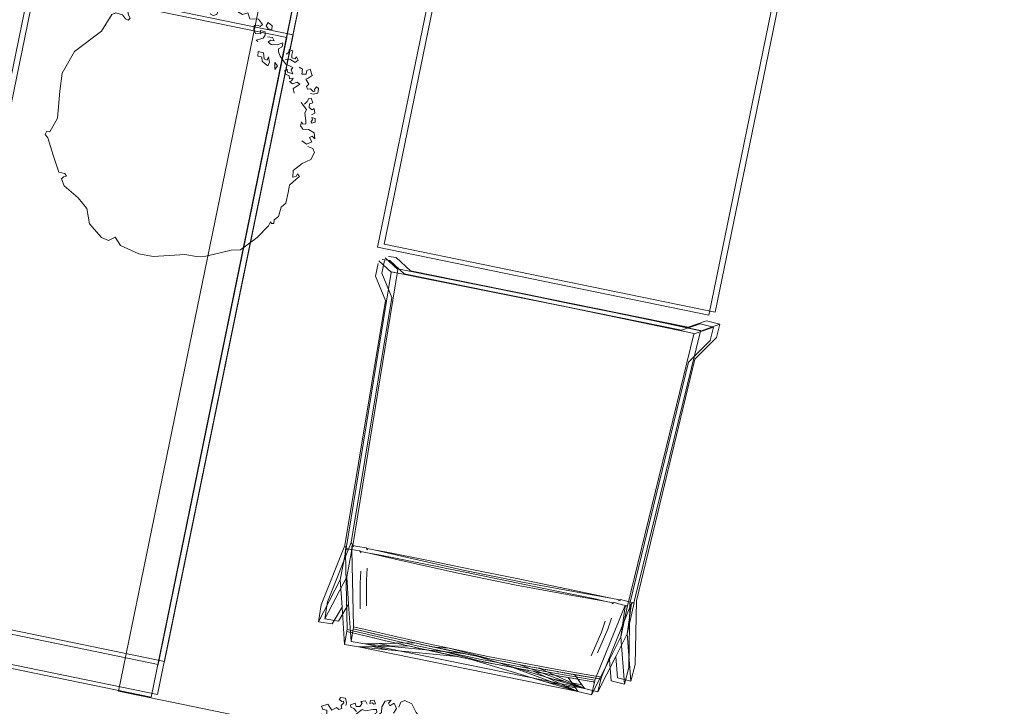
# Model space of a CAD drawing. Header units: millimetres. Extents: x 19047 to 276906, y -533553 to -451719.
# Tile 9 of 36: x 53767 to 55230, y -487579 to -486559. Entities that reach past the tile are written whole.
import ezdxf

# ---------------------------------------------------------------- set-up
doc = ezdxf.new("R2010")
doc.units = ezdxf.units.MM
doc.header["$MEASUREMENT"] = 0
doc.linetypes.add('Przerywana długa', pattern=[1300, 1000, -300])
for name, color, linetype, lineweight in [('0_Nr_pióra__92', 7, 'Continuous', 13), ('PZT - ogródek_Nr_pióra__101', 7, 'Continuous', 5), ('PZT - ogródek_Nr_pióra__161', 7, 'Continuous', 5)]:
    doc.layers.add(name, color=color, linetype=linetype, lineweight=lineweight)
doc.layers.add('PZT - ogródek', color=7, linetype='Continuous')

# ---------------------------------------------------------------- blocks, each defined once
blk = doc.blocks.new('Dach_1', base_point=(32.7866, -701.2606))
at = {"layer": '0_Nr_pióra__92', "linetype": 'Przerywana długa', "flags": 128}
for points in [[(32.7866, -701.2606), (31.9413, -705.3756)], [(31.9413, -705.3756), (34.3901, -705.8786)]]:
    blk.add_lwpolyline(points, dxfattribs=at)
blk = doc.blocks.new('Drzewo rzut 19_2')
at = {"layer": 'PZT - ogródek_Nr_pióra__101', "linetype": 'Continuous'}
for p, q in [((-30.1, 189.1), (8.5, 198.9)), ((8.5, 198.9), (30.5, 198.7)), ((30.5, 198.7), (59.3, 191.5)), ((59.3, 191.5), (69.5, 180.7)), ((-103.8, 168.7), (-86.4, 176.5)), ((-86.4, 176.5), (-68.4, 184.3)), ((-68.4, 184.3), (-54.7, 187.3)), ((-54.7, 187.3), (-37.3, 187.3)), ((-37.3, 187.3), (-30.1, 189.1)), ((69.5, 180.7), (78.4, 187.3)), ((78.4, 187.3), (89.2, 184.9)), ((89.2, 184.9), (110.4, 168.4)), ((-138, 142.9), (-117.4, 165.6)), ((-117.4, 165.6), (-103.8, 168.7)), ((110.4, 168.4), (118.2, 146.5)), ((118.2, 146.5), (133.9, 133.4)), ((-151.8, 123.1), (-138, 142.9)), ((133.9, 133.4), (157.5, 119.5)), ((-159, 118.3), (-155.4, 118.9)), ((-158.4, 112.9), (-159, 118.3)), ((-155.4, 118.9), (-153.6, 116.5)), ((-153.6, 116.5), (-151.8, 123.1)), ((157.5, 119.5), (163.6, 109.9)), ((-165, 92.5), (-163.8, 106.9)), ((-163.8, 106.9), (-158.4, 112.9)), ((160.8, 106.3), (156.7, 104.9)), ((156.7, 104.9), (160.1, 101.1)), ((163.6, 109.9), (160.8, 106.3)), ((-171, 85.3), (-165, 92.5)), ((160.1, 101.1), (168.9, 101.1)), ((168.9, 101.1), (182, 77.6)), ((-171.6, 69.2), (-171, 85.3)), ((182, 77.6), (194.2, 54)), ((-171.6, 57.8), (-171.6, 69.2)), ((-183.6, 42.8), (-179.4, 47.6)), ((-179.4, 47.6), (-171.6, 57.8)), ((-174, 45.2), (-178.8, 43.4)), ((-172.8, 35.6), (-174, 45.2)), ((193.3, 44.4), (185.5, 22.6)), ((197.7, 44.4), (193.3, 44.4)), ((194.2, 54), (199.4, 49.6)), ((199.4, 49.6), (197.7, 44.4)), ((-184.2, 23), (-172.8, 35.6)), ((-180, 39.2), (-183.6, 42.8)), ((-178.8, 43.4), (-180, 39.2)), ((-195.6, 14.6), (-184.2, 23)), ((185.5, 22.6), (189.5, -17.8)), ((-199.2, 3.8), (-195.6, 14.6)), ((-195.6, -1.6), (-199.2, 3.8)), ((-187.8, -3.4), (-195.6, -1.6)), ((-192.6, -11.2), (-185.4, -6.4)), ((-187.8, -17.2), (-192.6, -11.2)), ((-185.4, -6.4), (-177.6, -10)), ((-193.2, -25), (-196.2, -16.6)), ((-196.2, -16.6), (-191.4, -19.6)), ((-184.2, -28.6), (-193.2, -25)), ((-191.4, -19.6), (-187.8, -17.2)), ((-175.8, -27.4), (-184.2, -28.6)), ((-171.6, -31.6), (-175.8, -27.4)), ((189.5, -17.8), (190.7, -44.6)), ((-187.1, -38.6), (-192, -41.1)), ((-192, -41.1), (-191, -46.4)), ((-187.6, -43.5), (-186.1, -40.6)), ((-186.1, -46.9), (-187.6, -43.5)), ((-186.1, -40.6), (-187.1, -38.6)), ((-178.8, -35.8), (-174.6, -34.6)), ((-178.2, -40.6), (-178.8, -35.8)), ((-174.6, -51.4), (-178.2, -40.6)), ((-174.6, -34.6), (-172.2, -37.6)), ((-172.2, -37.6), (-171.6, -31.6)), ((-191, -46.4), (-186.1, -46.9)), ((-184.7, -50.8), (-189.1, -53.8)), ((-189.1, -53.8), (-187.1, -60.6)), ((-187.1, -60.6), (-184.2, -58.2)), ((-184.2, -58.2), (-179.3, -60.6)), ((-175.8, -56.8), (-174.6, -51.4)), ((-166.2, -65.8), (-175.8, -56.8)), ((190.7, -44.6), (178.5, -79.6)), ((-178.8, -66), (-183.2, -68.4)), ((-183.2, -68.4), (-179.8, -74.7)), ((-179.3, -60.6), (-178.8, -66)), ((-176.4, -73.8), (-174.9, -68.9)), ((-174.9, -68.9), (-171.5, -64.5)), ((-181.7, -81.1), (-188.1, -84)), ((-188.1, -84), (-188.1, -90.8)), ((-183.3, -86.2), (-180.8, -85)), ((-182.3, -88.2), (-183.3, -86.2)), ((-177.4, -81.6), (-181.7, -81.1)), ((-180.8, -85), (-176.4, -88.4)), ((-179.8, -74.7), (-176.4, -73.8)), ((-176.4, -88.4), (-172, -86.9)), ((-172, -86.9), (-170, -90.8)), ((-156.6, -89.1), (-150.6, -84.3)), ((-150.6, -84.3), (-153.6, -77.7)), ((178.5, -79.6), (144.4, -116.2)), ((-188.1, -90.8), (-184.7, -92.8)), ((-184.7, -92.8), (-182.3, -88.2)), ((-170, -90.8), (-172.5, -94.7)), ((-172.5, -94.7), (-167.1, -101.1)), ((-167.1, -101.1), (-170, -103.5)), ((-159.6, -92.1), (-156.6, -89.1)), ((-154.8, -94.5), (-159.6, -92.1)), ((-148.8, -90.9), (-154.8, -94.5)), ((-143.4, -93.3), (-148.8, -90.9)), ((-148.2, -99.3), (-146.4, -95.1)), ((-142.8, -97.5), (-148.2, -99.3)), ((-146.4, -95.1), (-143.4, -93.3)), ((-141.6, -101.7), (-142.8, -97.5)), ((-135.6, -102.9), (-141.6, -101.7)), ((-170, -103.5), (-174.9, -108.4)), ((-174.9, -108.4), (-170.5, -117.2)), ((-170.5, -117.2), (-166.2, -114.2)), ((-166.2, -114.2), (-166.1, -108.4)), ((-166.1, -108.4), (-159.8, -107.4)), ((-159.8, -107.4), (-159.3, -114.7)), ((-159.3, -114.7), (-153.9, -116.7)), ((-142.8, -110.7), (-146.4, -105.3)), ((-146.4, -105.3), (-138, -106.5)), ((-144.6, -114.9), (-142.8, -110.7)), ((-140.4, -116.1), (-144.6, -114.9)), ((-133.8, -117.9), (-140.4, -116.1)), ((-138, -106.5), (-136.8, -110.7)), ((-136.8, -110.7), (-133.8, -107.7)), ((-133.8, -107.7), (-135.6, -102.9)), ((-118.8, -107.1), (-121.8, -113.1)), ((-121.8, -113.1), (-117, -117.3)), ((-117, -117.3), (-118.8, -107.1)), ((-107.6, -110.3), (-109.1, -116.2)), ((-109.1, -116.2), (-106.1, -123.5)), ((-103.2, -112.8), (-107.6, -110.3)), ((-98.3, -115.7), (-103.2, -112.8)), ((-96.4, -121.6), (-98.3, -115.7)), ((144.4, -116.2), (133.9, -143.3)), ((-147, -122.7), (-150.6, -126.9)), ((-150.6, -126.9), (-147, -131.1)), ((-138, -126.3), (-147, -122.7)), ((-147, -131.1), (-145.8, -128.1)), ((-145.8, -128.1), (-140.4, -128.7)), ((-140.4, -128.7), (-139.8, -132.9)), ((-132, -124.5), (-138, -126.3)), ((-123, -128.1), (-133.8, -117.9)), ((-119.4, -133.5), (-123, -128.1)), ((-106.1, -123.5), (-105.2, -118.6)), ((-105.2, -118.6), (-100.3, -119.6)), ((-100.3, -119.6), (-97.8, -128.4)), ((-97.8, -128.4), (-89.6, -128.9)), ((-94.4, -122), (-96.4, -121.6)), ((-90.5, -122), (-94.4, -122)), ((-89.6, -128.9), (-90.5, -122)), ((-139.8, -132.9), (-140.4, -138.9)), ((-140.4, -138.9), (-134.4, -140.1)), ((-135, -135.9), (-132, -132.3)), ((-134.4, -140.1), (-135, -135.9)), ((-123.6, -141.9), (-118.8, -138.3)), ((-123.6, -147.9), (-123.6, -141.9)), ((-115.8, -143.7), (-123.6, -147.9)), ((-118.8, -138.3), (-119.4, -133.5)), ((-106.8, -142.5), (-115.8, -143.7)), ((-102, -144.9), (-106.8, -142.5)), ((-105, -148.5), (-102, -144.9)), ((-88.2, -147.3), (-84, -144.9)), ((-84, -144.9), (-86.4, -143.1)), ((108.6, -139.8), (106, -143.3)), ((106, -143.3), (109.5, -146.8)), ((113, -140.7), (108.6, -139.8)), ((118.2, -145.9), (113, -140.7)), ((128.7, -146.8), (118.2, -145.9)), ((133.9, -143.3), (128.7, -146.8)), ((-106.8, -153.3), (-110.4, -148.5)), ((-110.4, -148.5), (-105, -148.5)), ((-99.6, -152.7), (-106.8, -153.3)), ((-95.4, -154.5), (-93.6, -149.7)), ((-94.8, -159.3), (-95.4, -154.5)), ((-87.6, -159.9), (-94.8, -159.3)), ((-93.6, -149.7), (-88.2, -147.3)), ((-81, -154.5), (-88.8, -155.1)), ((-88.8, -155.1), (-87.6, -159.9)), ((-77.4, -159.9), (-81, -154.5)), ((-76.8, -165.9), (-77.4, -159.9)), ((99.4, -158.1), (97.6, -170.1)), ((107.3, -158.9), (99.4, -158.1)), ((112.3, -155.2), (107.3, -158.9)), ((109.5, -146.8), (112.3, -155.2)), ((-98.4, -164.7), (-103.8, -164.7)), ((-103.8, -164.7), (-103.4, -170)), ((-103.4, -170), (-96.4, -173.7)), ((-94.8, -168.3), (-98.4, -164.7)), ((-96.4, -173.7), (-94.8, -168.3)), ((-88.8, -169.5), (-85.8, -165.9)), ((-81.6, -176.1), (-88.8, -169.5)), ((-85.8, -165.9), (-82.2, -167.1)), ((-82.2, -167.1), (-76.8, -165.9)), ((-69, -174.3), (-81.6, -176.1)), ((-64.2, -182.7), (-69, -174.3)), ((-20.5, -177.9), (-19.3, -171.9)), ((-19.3, -171.9), (-14.5, -169.5)), ((-14.5, -169.5), (-9.7, -170.7)), ((70.1, -174.9), (64.7, -177.9)), ((79.3, -175.4), (70.1, -174.9)), ((83.8, -162.3), (77.8, -164.1)), ((77.8, -164.1), (81.4, -168.9)), ((78.4, -178.5), (79.3, -175.4)), ((81.4, -168.9), (84.4, -177.9)), ((87.4, -164.7), (83.8, -162.3)), ((85, -168.3), (87.4, -164.7)), ((91.5, -169), (85, -168.3)), ((97.6, -170.1), (91.5, -169)), ((-57.1, -178.5), (-64.2, -182.7)), ((-48.7, -181.5), (-57.1, -178.5)), ((-34.9, -180.9), (-48.7, -181.5)), ((-27.7, -181.5), (-34.9, -180.9)), ((-32.5, -185.1), (-27.7, -184.5)), ((-29.5, -189.9), (-32.5, -185.1)), ((-16.3, -192.3), (-29.5, -189.9)), ((-27.7, -184.5), (-27.7, -181.5)), ((-16.9, -181.5), (-20.5, -177.9)), ((-7.3, -180.3), (-16.9, -181.5)), ((-10.3, -186.3), (-16.3, -192.3)), ((-6.1, -185.1), (-7.3, -180.3)), ((0.5, -185.7), (-6.1, -185.1)), ((-0.7, -191.1), (0.5, -185.7)), ((5.9, -189.3), (-0.7, -191.1)), ((8.9, -180.3), (4.1, -176.1)), ((4.1, -176.1), (4.7, -182.7)), ((4.7, -182.7), (5.9, -189.3)), ((10.7, -185.7), (8.9, -180.3)), ((16.7, -183.3), (10.7, -185.7)), ((24.5, -186.9), (16.7, -183.3)), ((28.7, -189.3), (24.5, -186.9)), ((26.1, -192.4), (28.7, -189.3)), ((35.9, -184.5), (33.5, -187.5)), ((33.5, -187.5), (34.5, -190.8)), ((43.3, -188.7), (35.9, -184.5)), ((46.1, -193.5), (43.3, -188.7)), ((64.7, -177.9), (54.5, -188.7)), ((54.5, -188.7), (55.7, -191.1)), ((79, -181.5), (78.4, -178.5)), ((84.4, -177.9), (79, -181.5)), ((11.9, -191.7), (8.3, -199.5)), ((8.3, -199.5), (16.1, -197.1)), ((16.1, -191.7), (11.9, -191.7)), ((16.1, -197.1), (16.1, -191.7)), ((34.5, -190.8), (26.1, -192.4)), ((50.3, -194.7), (46.1, -193.5)), ((55.7, -191.1), (50.3, -194.7))]:
    blk.add_line(p, q, dxfattribs=at)

msp = doc.modelspace()

# ---------------------------------------------------------------- linework, layer by layer
at = {"layer": 'PZT - ogródek_Nr_pióra__101', "linetype": 'Continuous'}
for p, q in [((54295.9, -486940.1), (54300, -486921.4)), ((54305.5, -486935.7), (54309.5, -486917.1))]:
    msp.add_line(p, q, dxfattribs=at)
at = {"layer": 'PZT - ogródek_Nr_pióra__161', "linetype": 'Continuous'}
for p, q in [((54299.2, -486897.1), (54404.8, -486383.4)), ((54308.8, -486892.8), (54414.4, -486379)), ((54791.1, -486998.2), (54896.7, -486484.5)), ((54800.7, -486993.8), (54906.3, -486480.1)), ((54299.2, -486897.1), (54791.1, -486998.2)), ((54308.8, -486892.8), (54800.7, -486993.8)), ((54306.3, -486914.7), (54306.2, -486915.2)), ((54328.9, -486930), (54310.4, -486913.1)), ((54315.9, -486910.4), (54315.7, -486910.8)), ((54315.7, -486910.8), (54326.7, -486912.6)), ((54348, -486932.2), (54326.7, -486912.6)), ((54319.3, -486934.4), (54300.8, -486917.4)), ((54306.2, -486915.2), (54317.1, -486917)), ((54338.5, -486936.5), (54317.1, -486917)), ((54329.1, -486929.3), (54328.9, -486930)), ((54329.2, -486929.5), (54329.1, -486929.3)), ((54393.3, -486941.9), (54329.1, -486929.3)), ((54252.6, -487344.6), (54319.5, -486934.5)), ((54262.2, -487340.2), (54329.1, -486930.2)), ((54310.6, -486976.2), (54295.9, -486940.1)), ((54320.2, -486971.8), (54305.5, -486935.7)), ((54319.5, -486933.6), (54319.3, -486934.4)), ((54319.6, -486933.9), (54319.5, -486933.6)), ((54383.7, -486946.2), (54319.5, -486933.6)), ((54319.6, -486933.9), (54319.5, -486934.5)), ((54383.8, -486946.5), (54319.6, -486933.9)), ((54329.2, -486929.5), (54329.1, -486930.2)), ((54393.4, -486942.1), (54329.2, -486929.5)), ((54750.8, -487020.5), (54338.5, -486936.5)), ((54760.4, -487016.1), (54348, -486932.2)), ((54457.6, -486954.7), (54393.3, -486941.9)), ((54457.7, -486954.9), (54393.4, -486942.1)), ((54448.1, -486959), (54383.7, -486946.2)), ((54448.1, -486959.3), (54383.8, -486946.5)), ((54522, -486967.6), (54457.6, -486954.7)), ((54522, -486967.9), (54457.7, -486954.9)), ((54260, -487335.8), (54320.2, -486971.8)), ((54512.4, -486972), (54448.1, -486959)), ((54512.4, -486972.2), (54448.1, -486959.3)), ((54576.8, -486985.1), (54512.4, -486972)), ((54576.8, -486985.3), (54512.4, -486972.2)), ((54586.4, -486980.7), (54522, -486967.6)), ((54586.3, -486981), (54522, -486967.9)), ((54250.5, -487340.2), (54310.6, -486976.2)), ((54641.2, -486998.4), (54576.8, -486985.1)), ((54641, -486998.6), (54576.8, -486985.3)), ((54650.6, -486994.2), (54586.3, -486981)), ((54650.7, -486994), (54586.4, -486980.7)), ((54705.2, -487011.9), (54641, -486998.6)), ((54705.4, -487011.7), (54641.2, -486998.4)), ((54714.8, -487007.6), (54650.6, -486994.2)), ((54715, -487007.4), (54650.7, -486994)), ((54769.2, -487025.4), (54705.2, -487011.9)), ((54769.4, -487025.2), (54705.4, -487011.7)), ((54778.8, -487021.1), (54714.8, -487007.6)), ((54779, -487020.9), (54715, -487007.4)), ((54778.1, -487010.8), (54750.8, -487020.5)), ((54787.7, -487006.5), (54760.4, -487016.1)), ((54798.2, -487015.8), (54769.3, -487026)), ((54778.1, -487010.8), (54798.2, -487015.8)), ((54807.7, -487011.4), (54778.9, -487021.7)), ((54787.7, -487006.5), (54807.7, -487011.4)), ((54798.2, -487015.8), (54793.2, -487035.8)), ((54807.7, -487011.4), (54802.8, -487031.4)), ((54670.3, -487429.6), (54769.1, -487026.1)), ((54679.9, -487425.3), (54778.7, -487021.7)), ((54769.1, -487026.1), (54769.2, -487025.4)), ((54769.2, -487025.4), (54769.4, -487025.2)), ((54769.3, -487026), (54769.4, -487025.2)), ((54802.8, -487031.4), (54770.6, -487063.5)), ((54778.7, -487021.7), (54778.8, -487021.1)), ((54778.8, -487021.1), (54779, -487020.9)), ((54778.9, -487021.7), (54779, -487020.9)), ((54793.2, -487035.8), (54761, -487067.9)), ((54761, -487067.9), (54674, -487426.4)), ((54770.6, -487063.5), (54683.6, -487422.1)), ((54224.8, -487423.7), (54260, -487335.8)), ((54260, -487335.8), (54262.2, -487340.1)), ((54215.2, -487428), (54250.5, -487340.2)), ((54243.7, -487390.8), (54250.9, -487353.1)), ((54250.5, -487340.2), (54252.6, -487344.5)), ((54250.9, -487353.1), (54251.3, -487345.4)), ((54252.6, -487344.5), (54251.3, -487345.4)), ((54251.3, -487345.4), (54251.4, -487350.7)), ((54252.3, -487345.7), (54251.4, -487350.7)), ((54251.4, -487350.7), (54253.9, -487465)), ((54252.6, -487344.5), (54252.3, -487345.7)), ((54254.4, -487346.1), (54252.3, -487345.7)), ((54252.6, -487344.6), (54252.6, -487344.5)), ((54259.8, -487346), (54252.6, -487344.6)), ((54253.2, -487386.5), (54260.5, -487348.8)), ((54272.9, -487348), (54259.8, -487346)), ((54260.5, -487348.8), (54260.8, -487341.1)), ((54262.2, -487340.1), (54260.8, -487341.1)), ((54260.8, -487341.1), (54261, -487346.3)), ((54261.9, -487341.3), (54261, -487346.3)), ((54261, -487346.3), (54263.5, -487460.7)), ((54262.2, -487340.1), (54261.9, -487341.3)), ((54263.9, -487341.7), (54261.9, -487341.3)), ((54262.2, -487340.2), (54262.2, -487340.1)), ((54269.4, -487341.7), (54262.2, -487340.2)), ((54282.5, -487343.6), (54269.4, -487341.7)), ((54272.6, -487348.2), (54272.9, -487348)), ((54272.8, -487348.6), (54272.6, -487348.2)), ((54272.9, -487348), (54272.8, -487348.6)), ((54272.8, -487348.6), (54273.2, -487348.7)), ((54273.7, -487349.7), (54272.8, -487348.6)), ((54272.8, -487348.6), (54274.9, -487350)), ((54273.2, -487348.7), (54274, -487348.8)), ((54274.9, -487349.9), (54273.2, -487348.7)), ((54274.5, -487350.8), (54273.7, -487349.7)), ((54274, -487348.8), (54286.4, -487351.3)), ((54282.2, -487343.8), (54282.5, -487343.6)), ((54282.4, -487344.2), (54282.2, -487343.8)), ((54282.5, -487343.6), (54282.4, -487344.2)), ((54282.4, -487344.2), (54282.8, -487344.3)), ((54283.3, -487345.4), (54282.4, -487344.2)), ((54282.4, -487344.2), (54284.5, -487345.7)), ((54282.8, -487344.3), (54283.6, -487344.5)), ((54284.5, -487345.6), (54282.8, -487344.3)), ((54284.1, -487346.4), (54283.3, -487345.4)), ((54283.6, -487344.5), (54296, -487346.9)), ((54286.4, -487351.3), (54300.8, -487354.1)), ((54286.4, -487351.3), (54335.9, -487363)), ((54296, -487346.9), (54310.4, -487349.7)), ((54296, -487346.9), (54345.5, -487358.6)), ((54310.4, -487349.7), (54374.7, -487362.5)), ((54300.8, -487354.1), (54365.1, -487366.9)), ((54335.9, -487363), (54419, -487381.3)), ((54345.5, -487358.6), (54428.5, -487377)), ((54365.1, -487366.9), (54429.4, -487379.8)), ((54374.7, -487362.5), (54439, -487375.5)), ((54273, -487395.8), (54274, -487378.2)), ((54282.6, -487391.4), (54283.6, -487373.9)), ((54419, -487381.3), (54502.3, -487398.3)), ((54428.5, -487377), (54511.9, -487393.9)), ((54429.4, -487379.8), (54493.8, -487392.9)), ((54439, -487375.5), (54503.4, -487388.6)), ((54243.7, -487390.8), (54211.2, -487453.5)), ((54253.2, -487386.5), (54220.8, -487449.1)), ((54246.4, -487431.8), (54243.7, -487390.8)), ((54256, -487427.4), (54253.2, -487386.5)), ((54273.2, -487434.2), (54273, -487395.8)), ((54282.8, -487429.8), (54282.6, -487391.4)), ((54493.8, -487392.9), (54558.1, -487406.2)), ((54503.4, -487388.6), (54567.6, -487401.8)), ((54511.9, -487393.9), (54595.6, -487409.6)), ((54502.3, -487398.3), (54586, -487413.9)), ((54558.1, -487406.2), (54622.2, -487419.5)), ((54567.6, -487401.8), (54631.8, -487415.2)), ((54595.6, -487409.6), (54645.7, -487418.1)), ((54220.8, -487449.1), (54224.8, -487423.7)), ((54586, -487413.9), (54636.2, -487422.5)), ((54622.2, -487419.5), (54636.2, -487422.5)), ((54631.6, -487535.6), (54676.1, -487425.6)), ((54631.8, -487415.2), (54645.7, -487418.1)), ((54636.2, -487422.5), (54649.1, -487425.2)), ((54645.7, -487418.1), (54658.7, -487420.8)), ((54649.1, -487425.2), (54647.2, -487425.7)), ((54647.4, -487426.7), (54648.7, -487426.1)), ((54648.7, -487426.1), (54650.2, -487425.4)), ((54649.1, -487425.2), (54650.2, -487425.4)), ((54650.2, -487425.1), (54650.3, -487424.8)), ((54650.2, -487425.4), (54650.2, -487425.1)), ((54650.4, -487425.1), (54650.2, -487425.4)), ((54663.1, -487428.1), (54650.3, -487424.8)), ((54658.7, -487420.8), (54656.8, -487421.4)), ((54657, -487422.3), (54658.3, -487421.7)), ((54658.3, -487421.7), (54659.7, -487421)), ((54658.7, -487420.8), (54659.7, -487421)), ((54659.7, -487421), (54659.8, -487420.7)), ((54660, -487420.8), (54659.7, -487421)), ((54659.8, -487420.7), (54659.9, -487420.4)), ((54672.7, -487423.8), (54659.9, -487420.4)), ((54680, -487425.2), (54670, -487471.3)), ((54676.3, -487426.2), (54670, -487471.3)), ((54674, -487426.4), (54672.1, -487521)), ((54679.7, -487425.2), (54672.7, -487423.8)), ((54676.3, -487426.2), (54679.7, -487425.2)), ((54679.9, -487425.3), (54679.7, -487425.2)), ((54680, -487425.2), (54679.9, -487425.3)), ((54683.6, -487422.1), (54681.7, -487516.7)), ((54211.2, -487453.5), (54215.2, -487428)), ((54231.6, -487456.5), (54246.4, -487431.8)), ((54241.2, -487452.2), (54256, -487427.4)), ((54250.1, -487486.9), (54246.4, -487431.8)), ((54259.7, -487482.5), (54256, -487427.4)), ((54622, -487540), (54666.5, -487430)), ((54670.4, -487429.5), (54660.5, -487475.7)), ((54666.7, -487430.5), (54660.5, -487475.7)), ((54670.1, -487429.6), (54663.1, -487428.1)), ((54666.7, -487430.5), (54670.1, -487429.6)), ((54670.3, -487429.6), (54670.1, -487429.6)), ((54670.4, -487429.5), (54670.3, -487429.6)), ((54211.2, -487453.5), (54231.6, -487456.5)), ((54220.8, -487449.1), (54241.2, -487452.2)), ((54637.1, -487452.6), (54631.5, -487468.8)), ((54646.7, -487448.2), (54641.1, -487464.4)), ((54253.4, -487468), (54250.1, -487486.9)), ((54253.6, -487466.5), (54253.4, -487468)), ((54253.4, -487468), (54287.2, -487475.9)), ((54253.4, -487468), (54290.8, -487476.9)), ((54253.9, -487465), (54253.6, -487466.5)), ((54253.9, -487465), (54353.4, -487488.1)), ((54263, -487463.6), (54259.7, -487482.5)), ((54263.2, -487462.2), (54263, -487463.6)), ((54263, -487463.6), (54296.8, -487471.6)), ((54263, -487463.6), (54300.4, -487472.6)), ((54263.5, -487460.7), (54263.2, -487462.2)), ((54263.5, -487460.7), (54362.9, -487483.7)), ((54616.4, -487503.9), (54631.5, -487468.8)), ((54625.9, -487499.5), (54641.1, -487464.4)), ((54259.7, -487482.6), (54259.7, -487482.5)), ((54259.7, -487482.6), (54280.1, -487486.1)), ((54290.8, -487476.9), (54287.2, -487475.9)), ((54293.8, -487477.4), (54290.8, -487476.9)), ((54290.8, -487476.9), (54291.9, -487477)), ((54290.8, -487476.9), (54310.7, -487481.4)), ((54300.4, -487472.6), (54296.8, -487471.6)), ((54303.4, -487473.1), (54300.4, -487472.6)), ((54300.4, -487472.6), (54301.5, -487472.6)), ((54300.4, -487472.6), (54320.3, -487477)), ((54353.3, -487484.6), (54301, -487485.7)), ((54310.8, -487481.4), (54310.7, -487481.4)), ((54311, -487481.5), (54310.9, -487481.4)), ((54311, -487481.5), (54311.1, -487481.5)), ((54311.2, -487481.5), (54311.1, -487481.5)), ((54311.4, -487481.6), (54311.2, -487481.5)), ((54353.5, -487491.1), (54311.4, -487481.6)), ((54320.4, -487477.1), (54320.3, -487477)), ((54320.6, -487477.1), (54320.4, -487477.1)), ((54320.6, -487477.1), (54320.6, -487477.1)), ((54320.7, -487477.1), (54320.6, -487477.1)), ((54320.9, -487477.2), (54320.7, -487477.1)), ((54363.1, -487486.7), (54320.9, -487477.2)), ((54344.8, -487482.8), (54353.3, -487484.6)), ((54353.5, -487484.7), (54353.3, -487484.6)), ((54358.9, -487485.8), (54353.5, -487484.7)), ((54362.9, -487483.7), (54405.3, -487492.6)), ((54660.5, -487475.7), (54643.4, -487509.3)), ((54670, -487471.3), (54653, -487504.9)), ((54665.9, -487546.1), (54660.5, -487475.7)), ((54675.5, -487541.7), (54670, -487471.3)), ((54250.1, -487486.9), (54270.5, -487490.5)), ((54250.1, -487486.9), (54250.1, -487486.9)), ((54291.5, -487490), (54270.5, -487490.5)), ((54270.5, -487490.5), (54315, -487494.8)), ((54270.5, -487490.5), (54596.8, -487556.9)), ((54301, -487485.7), (54280.1, -487486.1)), ((54280.1, -487486.1), (54324.6, -487490.5)), ((54280.1, -487486.1), (54606.4, -487552.5)), ((54343.7, -487489), (54291.5, -487490)), ((54315, -487494.8), (54291.5, -487490)), ((54324.6, -487490.5), (54301, -487485.7)), ((54315, -487494.8), (54417.3, -487504.9)), ((54324.6, -487490.5), (54426.9, -487500.5)), ((54335.2, -487487.1), (54343.7, -487489)), ((54344, -487489), (54343.7, -487489)), ((54349.3, -487490.2), (54344, -487489)), ((54356.9, -487491.8), (54349.3, -487490.2)), ((54349.3, -487490.2), (54373, -487495.5)), ((54353.4, -487488.1), (54395.7, -487497)), ((54353.5, -487491.1), (54356.9, -487491.8)), ((54372.1, -487495.1), (54357.1, -487491.9)), ((54357.1, -487491.9), (54373, -487495.5)), ((54366.5, -487487.5), (54358.9, -487485.8)), ((54358.9, -487485.8), (54382.6, -487491.1)), ((54363.1, -487486.7), (54366.5, -487487.5)), ((54381.7, -487490.7), (54366.6, -487487.5)), ((54366.6, -487487.5), (54382.6, -487491.1)), ((54373, -487495.5), (54372.1, -487495.1)), ((54372.1, -487495.1), (54374, -487495.5)), ((54373, -487495.5), (54391.5, -487499.3)), ((54374, -487495.5), (54373, -487495.5)), ((54374.8, -487495.6), (54374, -487495.5)), ((54374, -487495.5), (54391.5, -487499.3)), ((54395.7, -487497), (54374.8, -487495.6)), ((54374.8, -487495.6), (54398.3, -487500.7)), ((54374.9, -487495.6), (54436.3, -487508.7)), ((54382.6, -487491.1), (54381.7, -487490.7)), ((54381.7, -487490.7), (54383.6, -487491.2)), ((54382.6, -487491.1), (54401.1, -487494.9)), ((54383.6, -487491.2), (54382.6, -487491.1)), ((54384.4, -487491.2), (54383.6, -487491.2)), ((54383.6, -487491.2), (54401.1, -487494.9)), ((54405.3, -487492.6), (54384.4, -487491.2)), ((54384.4, -487491.2), (54407.9, -487496.4)), ((54384.5, -487491.2), (54445.9, -487504.3)), ((54391.5, -487499.3), (54436.7, -487508.7)), ((54391.5, -487499.3), (54412.1, -487503.7)), ((54395.7, -487497), (54452, -487511.7)), ((54395.7, -487497), (54453.3, -487509.1)), ((54401.1, -487494.9), (54446.3, -487504.4)), ((54401.1, -487494.9), (54421.7, -487499.4)), ((54405.3, -487492.6), (54461.6, -487507.4)), ((54405.3, -487492.6), (54462.9, -487504.8)), ((54409, -487496.6), (54407.9, -487496.4)), ((54445.8, -487504.3), (54409, -487496.6)), ((54425.6, -487500.2), (54421.7, -487499.4)), ((54399.4, -487501), (54398.3, -487500.7)), ((54436.2, -487508.6), (54399.4, -487501)), ((54416, -487504.6), (54412.1, -487503.7)), ((54416, -487504.6), (54417.3, -487504.9)), ((54417.3, -487504.9), (54436.2, -487508.6)), ((54425.6, -487500.2), (54426.9, -487500.5)), ((54426.9, -487500.5), (54445.8, -487504.3)), ((54436.2, -487508.6), (54436.7, -487508.7)), ((54436.7, -487508.7), (54436.7, -487508.8)), ((54548.5, -487542.4), (54436.7, -487508.8)), ((54436.7, -487508.8), (54437.2, -487508.8)), ((54437.8, -487508.9), (54437.2, -487508.8)), ((54437.9, -487509), (54437.8, -487508.9)), ((54439.7, -487509.3), (54437.9, -487509)), ((54454.5, -487512.4), (54437.9, -487509)), ((54452, -487511.7), (54439.7, -487509.3)), ((54439.7, -487509.3), (54454.5, -487512.4)), ((54439.7, -487509.3), (54453.2, -487512)), ((54445.8, -487504.3), (54446.3, -487504.4)), ((54558.1, -487538), (54446.3, -487504.4)), ((54446.3, -487504.4), (54446.8, -487504.5)), ((54446.3, -487504.4), (54446.3, -487504.4)), ((54447.4, -487504.6), (54446.8, -487504.5)), ((54447.5, -487504.6), (54447.4, -487504.6)), ((54449.3, -487505), (54447.5, -487504.6)), ((54464.1, -487508.1), (54447.5, -487504.6)), ((54461.6, -487507.4), (54449.3, -487505)), ((54449.3, -487505), (54464.1, -487508.1)), ((54449.3, -487505), (54462.8, -487507.7)), ((54452, -487511.7), (54453.2, -487512)), ((54453.2, -487512), (54455.5, -487512.6)), ((54474, -487516.2), (54453.2, -487512)), ((54453.3, -487509.1), (54553.6, -487528.2)), ((54454.5, -487512.4), (54455.5, -487512.6)), ((54455.5, -487512.6), (54455.4, -487512.5)), ((54455.5, -487512.6), (54474, -487516.2)), ((54461.6, -487507.4), (54462.8, -487507.7)), ((54462.8, -487507.7), (54465.1, -487508.3)), ((54483.5, -487511.8), (54462.8, -487507.7)), ((54462.9, -487504.8), (54563.2, -487523.8)), ((54464.1, -487508.1), (54465.1, -487508.3)), ((54465.1, -487508.3), (54465, -487508.1)), ((54465.1, -487508.3), (54483.5, -487511.8)), ((54483.6, -487511.8), (54483.5, -487511.8)), ((54483.6, -487511.8), (54486.9, -487512.5)), ((54486.9, -487512.5), (54531.5, -487521)), ((54486.9, -487512.5), (54509.3, -487516.9)), ((54643.4, -487509.3), (54616.9, -487561.6)), ((54653, -487504.9), (54626.5, -487557.3)), ((54643.4, -487509.3), (54645.9, -487540.9)), ((54653, -487504.9), (54655.5, -487536.5)), ((54474, -487516.2), (54477.3, -487516.8)), ((54474, -487516.2), (54474, -487516.2)), ((54477.3, -487516.8), (54521.9, -487525.3)), ((54477.3, -487516.8), (54499.8, -487521.3)), ((54568.1, -487546.3), (54499.8, -487521.3)), ((54499.8, -487521.3), (54521.9, -487525.3)), ((54577.7, -487542), (54509.3, -487516.9)), ((54509.3, -487516.9), (54531.5, -487521)), ((54522.1, -487525.4), (54521.9, -487525.3)), ((54522.6, -487525.5), (54522.1, -487525.4)), ((54522.6, -487525.5), (54530, -487526.8)), ((54522.6, -487525.5), (54530.3, -487526.9)), ((54530, -487526.8), (54535.9, -487527.9)), ((54530, -487526.8), (54530.3, -487526.9)), ((54530.3, -487526.9), (54577.8, -487548.3)), ((54530.3, -487526.9), (54538.3, -487528.5)), ((54531.7, -487521), (54531.5, -487521)), ((54532.2, -487521.1), (54531.7, -487521)), ((54532.2, -487521.1), (54539.6, -487522.4)), ((54532.2, -487521.1), (54539.9, -487522.6)), ((54535.9, -487527.9), (54536.2, -487528)), ((54536.2, -487528), (54538.3, -487528.5)), ((54536.2, -487528), (54538.4, -487528.3)), ((54538.3, -487528.5), (54539.1, -487528.4)), ((54538.3, -487528.5), (54556.7, -487531.7)), ((54539.4, -487528.5), (54538.3, -487528.5)), ((54538.9, -487528.4), (54538.4, -487528.3)), ((54538.4, -487528.3), (54538.4, -487528.3)), ((54539.5, -487528.5), (54539.4, -487528.5)), ((54539.5, -487528.5), (54556.7, -487531.7)), ((54539.6, -487522.4), (54545.5, -487523.5)), ((54539.6, -487522.4), (54539.9, -487522.6)), ((54539.9, -487522.6), (54587.4, -487544)), ((54539.9, -487522.6), (54547.9, -487524.1)), ((54545.5, -487523.5), (54545.8, -487523.6)), ((54545.8, -487523.6), (54547.9, -487524.1)), ((54545.8, -487523.6), (54547.9, -487524)), ((54548, -487524), (54547.9, -487524)), ((54547.9, -487524.1), (54548.7, -487524.1)), ((54547.9, -487524.1), (54566.3, -487527.3)), ((54549, -487524.2), (54547.9, -487524.1)), ((54548.5, -487524.1), (54548, -487524)), ((54549.1, -487524.2), (54549, -487524.2)), ((54549.1, -487524.2), (54566.3, -487527.3)), ((54553.6, -487528.2), (54622, -487540)), ((54563.2, -487523.8), (54631.6, -487535.6)), ((54566.6, -487527.4), (54566.3, -487527.3)), ((54567.3, -487527.5), (54566.6, -487527.4)), ((54568.1, -487527.6), (54567.3, -487527.5)), ((54568.1, -487527.6), (54629, -487538.2)), ((54568.1, -487527.6), (54592, -487532)), ((54672.1, -487521), (54665.9, -487546.1)), ((54681.7, -487516.7), (54675.5, -487541.7)), ((54596.8, -487556.9), (54548.5, -487542.4)), ((54568.1, -487546.3), (54548.5, -487542.4)), ((54557, -487531.7), (54556.7, -487531.7)), ((54557.7, -487531.8), (54557, -487531.7)), ((54558.5, -487532), (54557.7, -487531.8)), ((54606.4, -487552.5), (54558.1, -487538)), ((54577.7, -487542), (54558.1, -487538)), ((54558.5, -487532), (54619.5, -487542.6)), ((54558.5, -487532), (54582.4, -487536.3)), ((54606.4, -487552.5), (54577.7, -487542)), ((54593, -487551.4), (54582.4, -487536.3)), ((54582.4, -487536.3), (54619.5, -487542.6)), ((54602.6, -487547.1), (54592, -487532)), ((54592, -487532), (54629, -487538.2)), ((54616.9, -487561.6), (54621.4, -487542.9)), ((54619.5, -487542.6), (54620, -487542.7)), ((54620.5, -487542.8), (54620, -487542.7)), ((54620.5, -487542.8), (54620.9, -487542.9)), ((54621.4, -487542.9), (54620.9, -487542.9)), ((54621.4, -487542.9), (54621.7, -487541.5)), ((54621.7, -487541.5), (54622, -487540)), ((54626.5, -487557.3), (54630.9, -487538.6)), ((54629, -487538.2), (54629.6, -487538.3)), ((54630.1, -487538.4), (54629.6, -487538.3)), ((54630.1, -487538.4), (54630.5, -487538.5)), ((54630.9, -487538.6), (54630.5, -487538.5)), ((54630.9, -487538.6), (54631.3, -487537.1)), ((54631.3, -487537.1), (54631.6, -487535.6)), ((54645.9, -487540.9), (54665.9, -487546.1)), ((54655.5, -487536.5), (54675.5, -487541.7)), ((54596.8, -487556.9), (54568.1, -487546.3)), ((54577.8, -487548.3), (54596.8, -487556.9)), ((54593, -487551.4), (54577.8, -487548.3)), ((54587.4, -487544), (54606.4, -487552.5)), ((54602.6, -487547.1), (54587.4, -487544)), ((54596.8, -487556.9), (54593, -487551.4)), ((54596.8, -487556.9), (54616.9, -487561.6)), ((54606.4, -487552.5), (54602.6, -487547.1)), ((54606.4, -487552.5), (54626.5, -487557.3))]:
    msp.add_line(p, q, dxfattribs=at)
at = {"layer": 'PZT - ogródek_Nr_pióra__161', "linetype": 'Continuous', "flags": 128}
for points in [[(53972.2, -487561.1), (54817.8, -483447), (57271.6, -483951.1)], [(53962.6, -487565.5), (54808.2, -483451.4), (57262, -483955.4)]]:
    msp.add_lwpolyline(points, dxfattribs=at)
for points in [[(53473.3, -487465), (53895.8, -485408.3), (54385.1, -485508.8), (53962.6, -487565.5)], [(53482.9, -487460.6), (53905.4, -485403.9), (54394.6, -485504.4), (53972.2, -487561.1)], [(53482.9, -487460.6), (53694.2, -486432), (54183.4, -486532.6), (53972.2, -487561.1)], [(53473.3, -487465), (53684.6, -486436.4), (54173.9, -486536.9), (53962.6, -487565.5)], [(53600.7, -487433.8), (53791.9, -486503.2), (54173.9, -486581.6), (53982.7, -487512.2)], [(53591.1, -487438.1), (53782.3, -486507.5), (54164.3, -486586), (53973.1, -487516.6)]]:
    msp.add_lwpolyline(points, close=True, dxfattribs=at)

# ---------------------------------------------------------------- block references
at = {"linetype": 'Continuous', "xscale": 1000, "yscale": 1000, "zscale": 1000}
msp.add_blockref('Dach_1', (54759.3, -483441.3), dxfattribs=at)
at = {"layer": 'PZT - ogródek', "color": 8, "linetype": 'Continuous', "lineweight": 5, "zscale": 1000}
for p, rotation in [((54010.1, -486717), 169.5799807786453), ((54303.7, -487766), 260.6977203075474)]:
    msp.add_blockref('Drzewo rzut 19_2', p, dxfattribs=dict(at, rotation=rotation))

doc.saveas('drawing.dxf')
